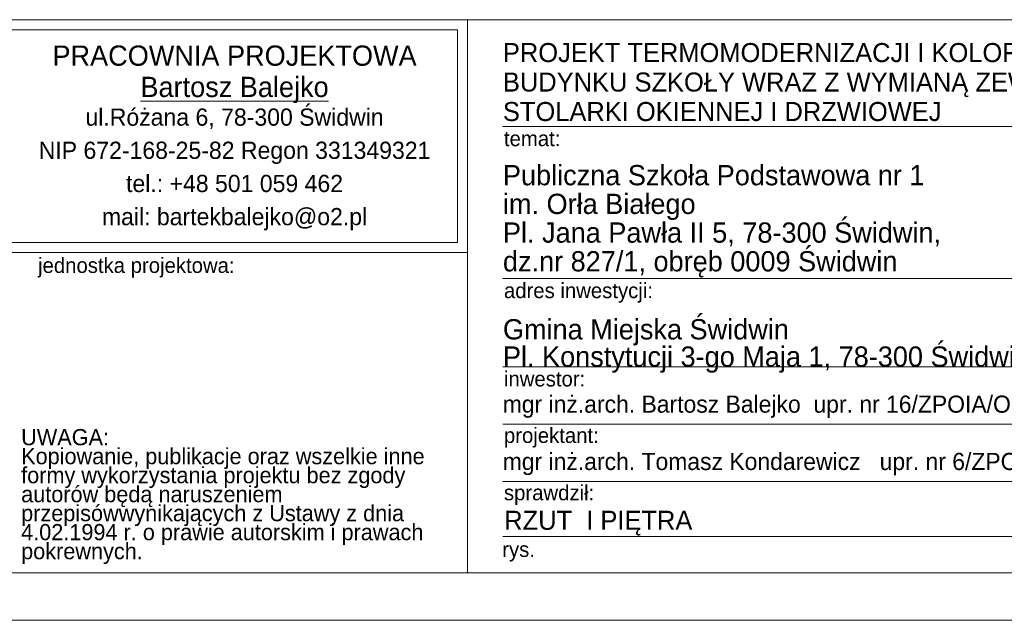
# Model space of a CAD drawing. Extents: x -145259 to -66341, y -2316 to 227384.
# Tile 61 of 141: x -88069 to -77726, y 77284 to 83595. Entities that reach past the tile are written whole.
import ezdxf

# ---------------------------------------------------------------- set-up
doc = ezdxf.new("R2010")
doc.units = 0
doc.header["$MEASUREMENT"] = 0
for name, color, linetype, lineweight in [('ARCH TABELA_Nr_Pióra__1', 7, 'Continuous', 25), ('ARCH TABELA_Nr_Pióra__21', 7, 'Continuous', 13), ('ARCH TABELA_Nr_Pióra__7', 7, 'Continuous', 13)]:
    doc.layers.add(name, color=color, linetype=linetype, lineweight=lineweight)
doc.styles.add('GENERATED_STYLE_10', font='txt')
doc.styles.add('GENERATED_STYLE_11', font='txt')
doc.styles.add('GENERATED_STYLE_9', font='txt')

msp = doc.modelspace()

# ---------------------------------------------------------------- linework, layer by layer
at = {"layer": 'ARCH TABELA_Nr_Pióra__21', "linetype": 'Continuous'}
for p, q in [((-88258.7, 83594.8), (-83365.1, 83594.8)), ((-88258.7, 83594.8), (-70758.7, 83594.8)), ((-83365.1, 83594.8), (-83365.1, 77783.6)), ((-83365.1, 81148), (-83365.1, 83594.8)), ((-88152.4, 83488.4), (-83471.5, 83488.4)), ((-83471.5, 81254.3), (-83471.5, 83488.4)), ((-83365.1, 77783.6), (-83365.1, 83194.8)), ((-82992.9, 82474.1), (-75293.1, 82474.1)), ((-88152.4, 81254.3), (-83471.5, 81254.3)), ((-88258.7, 81148), (-83365.1, 81148)), ((-82992.9, 80873.7), (-75293.1, 80873.7)), ((-82992.9, 79945.6), (-75293.1, 79945.6)), ((-82992.9, 79343.3), (-75293.1, 79343.3)), ((-82992.9, 78740.9), (-75293.1, 78740.9)), ((-82992.9, 78166), (-75293.1, 78166)), ((-88258.7, 77783.6), (-83365.1, 77783.6)), ((-70758.7, 77783.6), (-83365.1, 77783.6)), ((-70258.7, 77283.6), (-145258.7, 77283.6))]:
    msp.add_line(p, q, dxfattribs=at)

# ---------------------------------------------------------------- texts
at = {"layer": 'ARCH TABELA_Nr_Pióra__1', "linetype": 'Continuous', "insert": (-82992.9, 79884.4), "char_height": 212.766, "attachment_point": 7, "line_spacing_factor": 0.807442, "style": 'GENERATED_STYLE_9'}
msp.add_mtext('{Gmina Miejska Świdwin\\PPl. Konstytucji 3-go Maja 1, 78-300 Świdwin}', dxfattribs=at)
at = {"layer": 'ARCH TABELA_Nr_Pióra__7', "linetype": 'Continuous'}
for s, insert, char_height, attachment_point, line_spacing_factor, style in [('{PROJEKT TERMOMODERNIZACJI I KOLORYSTYKI\\PBUDYNKU SZKOŁY WRAZ Z WYMIANĄ ZEWNĘTRZNEJ \\PSTOLARKI OKIENNEJ I DRZWIOWEJ }', (-82992.9, 82527), 200, 7, 0.928963, 'GENERATED_STYLE_11'), ('{PRACOWNIA PROJEKTOWA\\P\\LBartosz Balejko}', (-85811.9, 83323.5), 212.766, 2, 0.926719, 'GENERATED_STYLE_10'), ('{Publiczna Szkoła Podstawowa nr 1\\Pim. Orła Białego\\PPl. Jana Pawła II 5, 78-300 Świdwin, \\Pdz.nr 827/1, obręb 0009 Świdwin}', (-82992.9, 80885.3), 212.766, 7, 0.850494, 'GENERATED_STYLE_9')]:
    msp.add_mtext(s, dxfattribs=dict(at, insert=insert, char_height=char_height, attachment_point=attachment_point, line_spacing_factor=line_spacing_factor, style=style))
at = {"layer": 'ARCH TABELA_Nr_Pióra__7', "linetype": 'Continuous', "style": 'GENERATED_STYLE_9'}
for s, insert, char_height, width, attachment_point, line_spacing_factor in [('{ul.Różana 6, 78-300 Świdwin\\PNIP 672-168-25-82 Regon 331349321\\Ptel.: +48 501 059 462\\Pmail: bartekbalejko@o2.pl}', (-85811.9, 82661.5), 180.852, 7974.447, 2, 1.156383), ('{UWAGA:\\PKopiowanie, publikacje oraz wszelkie inne formy wykorzystania projektu bez zgody autorów będą naruszeniem przepisówwynikających z Ustawy z dnia 4.02.1994 r. o prawie autorskim i prawach pokrewnych.}', (-88053.6, 79293.3), 170.2128, 4483.408, 1, 0.703415)]:
    msp.add_mtext(s, dxfattribs=dict(at, insert=insert, char_height=char_height, width=width, attachment_point=attachment_point, line_spacing_factor=line_spacing_factor))
at = {"layer": 'ARCH TABELA_Nr_Pióra__7', "linetype": 'Continuous', "attachment_point": 1}
for s, insert, char_height, style in [('{temat:}', (-82982.2, 82425.4), 159.58, 'GENERATED_STYLE_9'), ('{jednostka projektowa:}', (-87875.8, 81093.3), 159.58, 'GENERATED_STYLE_9'), ('{adres inwestycji:}', (-82982.2, 80828.6), 159.58, 'GENERATED_STYLE_9'), ('{inwestor:}', (-82982.2, 79900.6), 159.58, 'GENERATED_STYLE_9'), ('{mgr inż.arch. Bartosz Balejko  upr. nr 16/ZPOIA/OKK/2010}', (-82995.1, 79645.2), 180, 'GENERATED_STYLE_9'), ('{projektant:}', (-82982.2, 79306.8), 159.58, 'GENERATED_STYLE_9'), ('{mgr inż.arch. Tomasz Kondarewicz   upr. nr 6/ZPOIA/OKK/2009}', (-82995.1, 79042.8), 180, 'GENERATED_STYLE_9'), ('{sprawdził:}', (-82982.2, 78704.4), 159.58, 'GENERATED_STYLE_9'), ('{RZUT  I PIĘTRA}', (-82979.1, 78434.6), 200, 'GENERATED_STYLE_11'), ('{rys.}', (-83000.1, 78108.9), 159.58, 'GENERATED_STYLE_9')]:
    msp.add_mtext(s, dxfattribs=dict(at, insert=insert, char_height=char_height, style=style))

doc.saveas('drawing.dxf')
